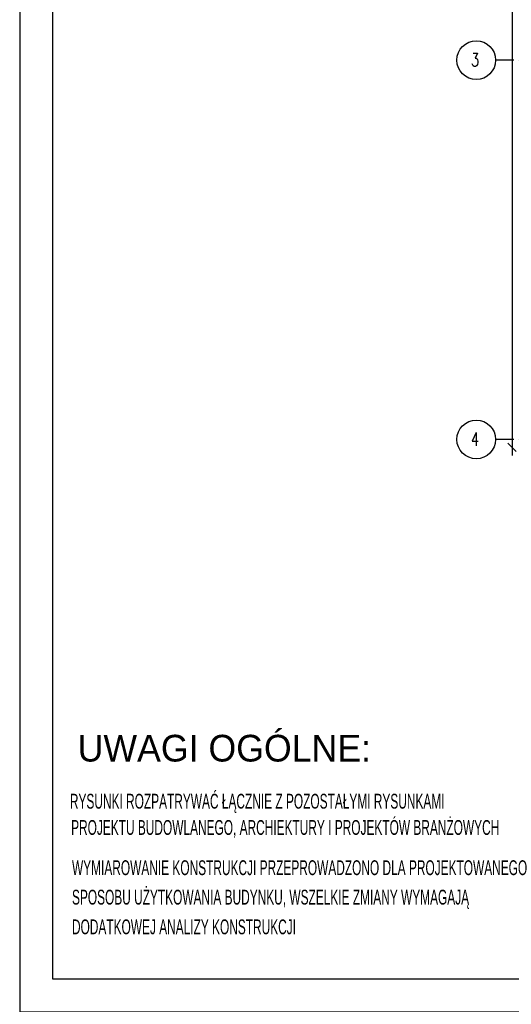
# Model space of a CAD drawing. Header units: millimetres. Extents: x -175722 to -110961, y 52375 to 104640.
# Tile 130 of 146: x -157310 to -156563, y 98712 to 100206. Entities that reach past the tile are written whole.
import ezdxf

# ---------------------------------------------------------------- set-up
doc = ezdxf.new("R2010")
doc.units = ezdxf.units.MM
doc.linetypes.add('ACAD_ISO10W100', pattern=[18, 12, -3, 0, -3])
for name, color, linetype in [('1', 7, 'Continuous'), ('_R - RAMKI', 7, 'Continuous'), ('BA_txg', 3, 'Continuous'), ('H', 8, 'Continuous'), ('OSIE', 4, 'ACAD_ISO10W100')]:
    doc.layers.add(name, color=color, linetype=linetype)
doc.styles.add('ROMANS', font='romans')
doc.styles.add('TAB_Arial_bold', font='arialbd.ttf')
doc.dimstyles.new('AS_DIM_STYLE1', dxfattribs={"dimscale": 5, "dimtxt": 2.5, "dimasz": 1, "dimexe": 1.25, "dimexo": 2, "dimgap": 1, "dimtad": 1, "dimdec": 0, "dimdsep": 46, "dimtxsty": 'ROMANS', "dimblk": 'OBLIQUE', "dimcen": 0, "dimdle": 1, "dimclrd": 8, "dimclre": 8, "dimclrt": 9, "dimadec": 0, "dimazin": 0, "dimtfac": 1, "dimtdec": 0, "dimtmove": 1, "dimatfit": 3, "dimldrblk": 'CLOSEDBLANK', "dimfxl": 0, "dimtolj": 1, "dimtzin": 0, "dimarcsym": 0})

# ---------------------------------------------------------------- blocks, each defined once
blk = doc.blocks.new('_Oblique')
at = {"color": 0, "linetype": 'ByBlock', "lineweight": -2}
blk.add_line((-0.5, -0.5), (0.5, 0.5), dxfattribs=at)
blk = doc.blocks.new('*D702')
at = {"layer": '_R - RAMKI', "color": 8, "lineweight": -2, "transparency": 16777216}
blk.add_line((-156562.1, 101320.7), (-156562.1, 99544.7), dxfattribs=at)
at = {"layer": 'Defpoints', "color": 0, "transparency": 16777216}
for p in [(-156407.1, 101308.2), (-156562.1, 99557.2), (-156407.1, 99557.2)]:
    blk.add_point(p, dxfattribs=at)
at = {"layer": '_R - RAMKI', "color": 8, "lineweight": -2, "transparency": 16777216, "xscale": 12.5, "yscale": 12.5, "zscale": 12.5}
for p, rotation in [((-156562.1, 101308.2), 90), ((-156562.1, 99557.2), 270)]:
    blk.add_blockref('_Oblique', p, dxfattribs=dict(at, rotation=rotation))
at = {"layer": '_R - RAMKI', "color": 9, "transparency": 16777216, "insert": (-156573.3, 100432.7), "char_height": 12.5, "attachment_point": 5, "rotation": 90, "style": 'ROMANS', "bg_fill": 3, "box_fill_scale": 1.1, "bg_fill_color": 256, "bg_fill_true_color": 13158600, "bg_fill_transparency": 0}
blk.add_mtext('\\A1;1751', dxfattribs=at)
blk = doc.blocks.new('_ClosedBlank')
at = {"color": 0, "linetype": 'ByBlock', "lineweight": -2}
for p, q in [((-1, 0.17), (0, 0)), ((-1, 0.17), (-1, -0.17)), ((0, 0), (-1, -0.17))]:
    blk.add_line(p, q, dxfattribs=at)

msp = doc.modelspace()

# ---------------------------------------------------------------- linework, layer by layer
at = {"layer": '1', "color": 32}
for points in [[(-157309.65197, 98700.46147), (-153109.65197, 98700.46147), (-153109.65197, 101670.46147), (-157309.65197, 101670.46147)], [(-157259.65197, 98750.46147), (-153159.65197, 98750.46147), (-153159.65197, 101620.46147), (-157259.65197, 101620.46147)]]:
    msp.add_lwpolyline(points, close=True, dxfattribs=at)
at = {"layer": 'H', "color": 142, "linetype": 'ByBlock', "ltscale": 0.1}
for centre in [(-156616.54299, 100144.90666), (-156616.54299, 99569.23999)]:
    msp.add_circle(centre, 29.45441, dxfattribs=at)
at = {"layer": 'OSIE', "ltscale": 2.5}
for p, q in [((-154394.71181, 100144.90666), (-156587.08858, 100144.90666)), ((-154394.71181, 99569.23999), (-156587.08858, 99569.23999))]:
    msp.add_line(p, q, dxfattribs=at)

# ---------------------------------------------------------------- texts
at = {"layer": 'BA_txg', "width": 0.6}
for s, p in [('RYSUNKI ROZPATRYWAĆ ŁĄCZNIE Z POZOSTAŁYMI RYSUNKAMI', (-157233.42426, 99008.90404)), ('PROJEKTU BUDOWLANEGO, ARCHIEKTURY I PROJEKTÓW BRANŻOWYCH', (-157231.54436, 98969.06702)), ('WYMIAROWANIE KONSTRUKCJI PRZEPROWADZONO DLA PROJEKTOWANEGO', (-157230.24237, 98908.01438)), ('SPOSOBU UŻYTKOWANIA BUDYNKU, WSZELKIE ZMIANY WYMAGAJĄ', (-157230.24237, 98863.29144)), ('DODATKOWEJ ANALIZY KONSTRUKCJI', (-157230.24237, 98818.21247))]:
    msp.add_text(s, height=22.5, dxfattribs=at).set_placement(p)
at = {"layer": 'BA_txg', "insert": (-157221.64996, 99120.91844), "char_height": 40.5, "width": 900, "attachment_point": 1}
msp.add_mtext('UWAGI OGÓLNE:', dxfattribs=at)
at = {"layer": 'H', "color": 142, "linetype": 'ByBlock', "ltscale": 0.1, "char_height": 20, "width": 32.7021847, "attachment_point": 3, "style": 'TAB_Arial_bold'}
for s, insert in [('{\\Fromans|c238;\\W0.7;3}', (-156612.3198, 100155.38111)), ('{\\Fromans|c238;\\W0.7;4}', (-156612.3198, 99579.71444))]:
    msp.add_mtext(s, dxfattribs=dict(at, insert=insert))

# ---------------------------------------------------------------- next in the draw order: dimensions: what is measured, and where the dimension line sits
at = {"layer": '_R - RAMKI'}
dim = msp.add_linear_dim(base=(-156562.08858, 99557.23999), p1=(-156407.08858, 101308.23999), p2=(-156407.08858, 99557.23999), angle=90, dimstyle='AS_DIM_STYLE1', override={"dimscale": 12.5, "dimtxt": 1, "dimgap": 0.4, "dimse1": 1, "dimse2": 1, "dimtix": 1, "dimfxl": 10, "dimfxlon": 1}, dxfattribs=at)
dim.commit()
dim.dimension.update_dxf_attribs({"geometry": '*D702', "text_midpoint": (-156573.33858, 100432.73999)})

doc.saveas('drawing.dxf')
